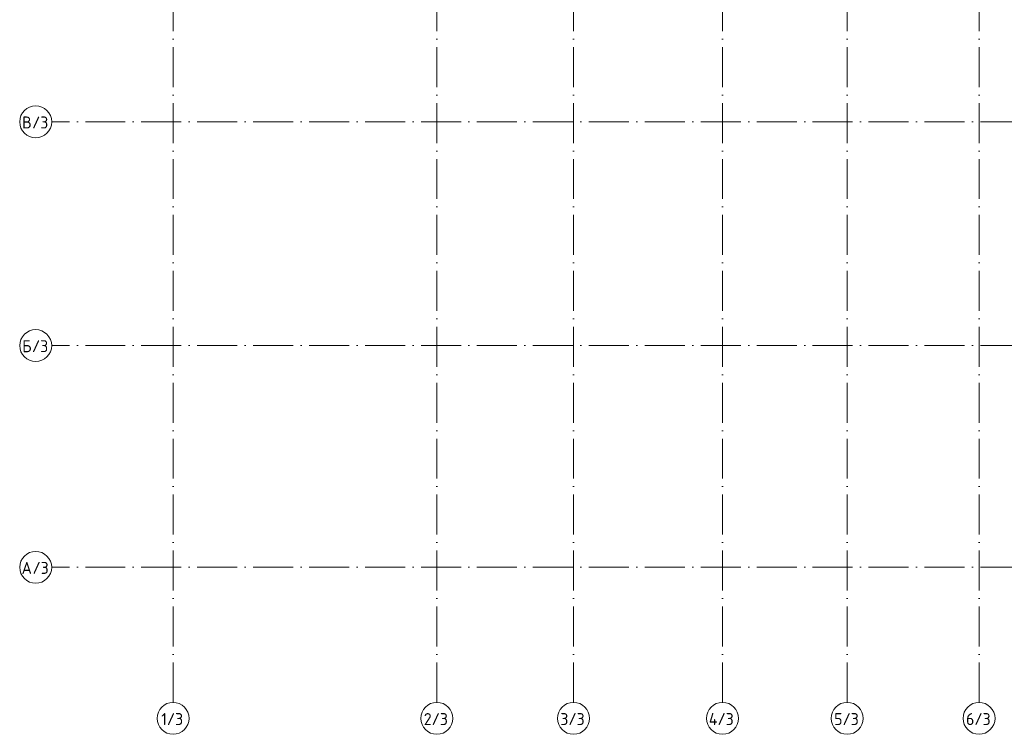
# Model space of a CAD drawing. Header units: millimetres. Extents: x 83162 to 161202, y 56220 to 105342.
# Tile 1 of 152: x 83162 to 107803, y 56220 to 74108. Entities that reach past the tile are written whole.
import ezdxf

# ---------------------------------------------------------------- set-up
doc = ezdxf.new("R2010")
doc.units = ezdxf.units.MM
doc.linetypes.add('4_ Штрихпунктир_ 10 х 2 мм', pattern=[1400, 1000, -200, 0, -200])
doc.layers.add('S-GRID-____-IDEN', color=7, linetype='Continuous', lineweight=9)
doc.layers.add('S-GRID-____-OTLN', color=7, linetype='Continuous', lineweight=9)
doc.styles.add('GOST Common_1', font='GOST_Common.ttf', dxfattribs={"height": 300})

# ---------------------------------------------------------------- blocks, each defined once
blk = doc.blocks.new('Ось сетки - 8_0 мм-31302-ВКК_01_К3_З_ЭОМ_греющий кабель_')
at = {"layer": 'S-GRID-____-IDEN', "color": 254, "lineweight": 5, "true_color": 0xcccccc}
blk.add_circle((0, 0), 4, dxfattribs=at)
blk = doc.blocks.new('Наметкина 10_РД_АР_К3_Отделка_R21_rvt-1-ВКК_01_К3_З_ЭОМ_греющий кабель_')
at = {"layer": 'S-GRID-____-OTLN', "color": 254, "linetype": '4_ Штрихпунктир_ 10 х 2 мм', "lineweight": 5, "true_color": 0xcccccc}
for p, q in [((87000, 57020), (87000, 104542)), ((93600, 57020), (93600, 104542)), ((97020, 57020), (97020, 104542)), ((100750, 57020), (100750, 104542)), ((103870, 57020), (103870, 104542)), ((107170, 57020), (107170, 104542)), ((153010, 71550), (83962, 71550)), ((153010, 65950), (83962, 65950)), ((153010, 60400), (83962, 60400))]:
    blk.add_line(p, q, dxfattribs=at)
at = {"layer": 'S-GRID-____-IDEN', "color": 254, "lineweight": 5, "true_color": 0xcccccc, "xscale": 99.99999999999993, "yscale": 99.99999999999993, "zscale": 99.99999999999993, "rotation": 89.99999999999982}
for p in [(83562, 71550), (83562, 65950), (83562, 60400)]:
    blk.add_blockref('Ось сетки - 8_0 мм-31302-ВКК_01_К3_З_ЭОМ_греющий кабель_', p, dxfattribs=at)
at = {"layer": 'S-GRID-____-IDEN', "color": 254, "lineweight": 5, "true_color": 0xcccccc, "xscale": 99.99999999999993, "yscale": 99.99999999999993, "zscale": 99.99999999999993}
for p in [(87000, 56620), (93600, 56620), (97020, 56620), (100750, 56620), (103870, 56620), (107170, 56620)]:
    blk.add_blockref('Ось сетки - 8_0 мм-31302-ВКК_01_К3_З_ЭОМ_греющий кабель_', p, dxfattribs=at)
at = {"layer": 'S-GRID-____-IDEN', "color": 254, "lineweight": 5, "true_color": 0xcccccc, "char_height": 300, "attachment_point": 1, "style": 'GOST Common_1'}
for s, insert, width in [('/3', (83471, 71685), 521.1), ('\\fGOST Common|b0|i0|c204|p34|;В', (83220, 71685), 304.64), ('\\fGOST Common|b0|i0|c204|p34|;Б', (83224, 66085), 296.62), ('/3', (83468, 66085), 521.1), ('\\fGOST Common|b0|i0|c204|p34|;А', (83210, 60535), 328.69), ('/3', (83481, 60535), 521.1), ('1/3', (86702, 56752), 713.5), ('2/3', (93276, 56752), 777.64), ('3/3', (96692, 56752), 785.65), ('4/3', (100409, 56752), 817.72), ('5/3', (103546, 56752), 777.64), ('6/3', (106846, 56752), 777.64)]:
    blk.add_mtext(s, dxfattribs=dict(at, insert=insert, width=width))

msp = doc.modelspace()

# ---------------------------------------------------------------- block references
at = {"lineweight": 5}
msp.add_blockref('Наметкина 10_РД_АР_К3_Отделка_R21_rvt-1-ВКК_01_К3_З_ЭОМ_греющий кабель_', (0, 0), dxfattribs=at)

doc.saveas('drawing.dxf')
